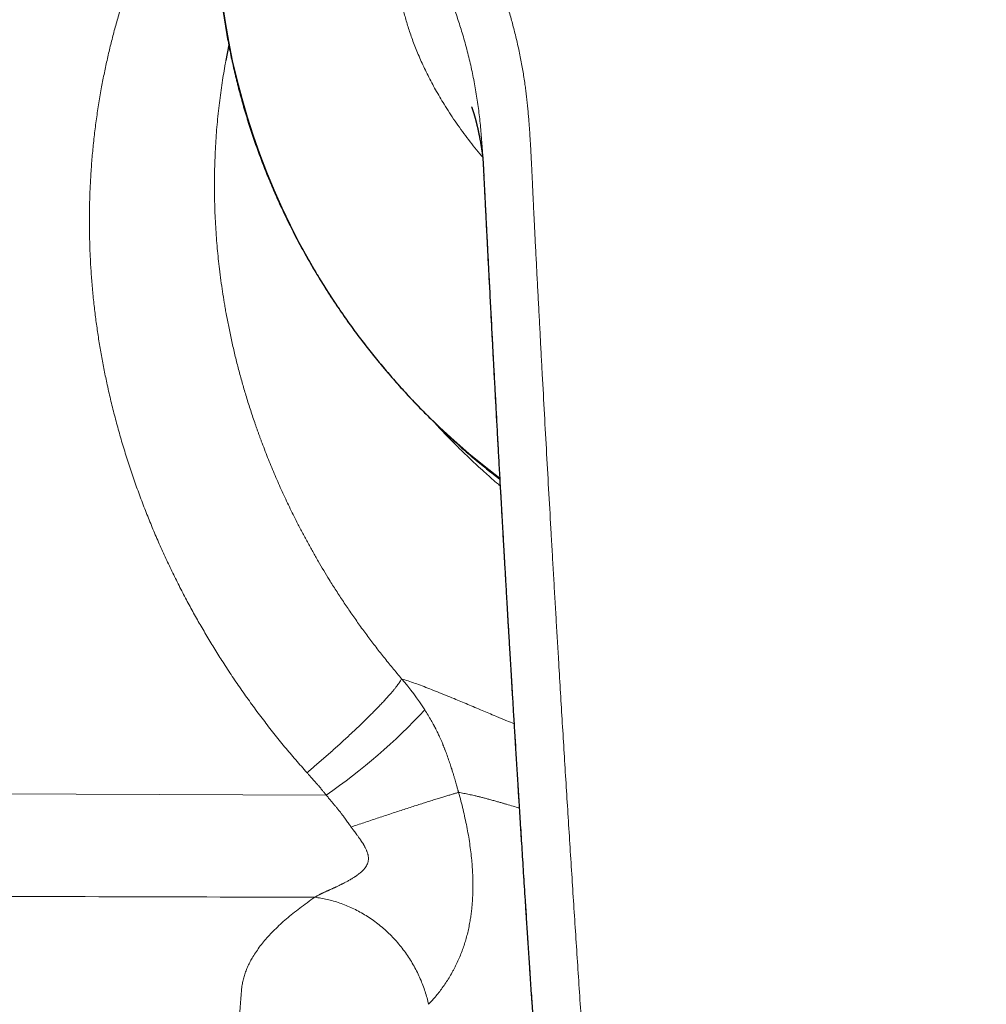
# Model space of a CAD drawing. Header units: millimetres. Extents: x 8 to 965, y 12 to 534.
# Tile 27 of 56: x 465 to 496, y 468 to 499. Entities that reach past the tile are written whole.
import ezdxf

# ---------------------------------------------------------------- set-up
doc = ezdxf.new("R2010")
doc.units = ezdxf.units.MM

msp = doc.modelspace()

# ---------------------------------------------------------------- linework, layer by layer
at = {"color": 7, "linetype": 'Continuous', "lineweight": 30}
msp.add_line((472.023, 498.446), (471.931, 497.951), dxfattribs=at)
at = {"color": 252, "linetype": 'Continuous', "lineweight": 0, "flags": 128}
msp.add_lwpolyline([(459.306, 474.805), (467.202, 474.778), (475.099, 474.752), (475.099, 474.752)], dxfattribs=at)
at = {"color": 252, "linetype": 'Continuous', "lineweight": 0}
for centre, radius, start, end in [((494.223, 502.783), 22.602, 182.9172, 232.8603), ((471.008, 472.827), 8.557, 32.658, 40.8505), ((464.202, 490.501), 19.151, 304.6814, 317.0193)]:
    msp.add_arc(centre, radius, start, end, dxfattribs=at)
for points, knots in [([(495.943, 532.507), (495.769, 532.505), (495.422, 532.502), (494.904, 532.483), (494.389, 532.453), (493.877, 532.411), (493.369, 532.357), (492.874, 532.293), (492.392, 532.22), (491.922, 532.137), (491.455, 532.044), (490.992, 531.941), (490.522, 531.825), (490.046, 531.695), (489.565, 531.551), (489.087, 531.396), (488.612, 531.229), (488.141, 531.05), (487.683, 530.863), (487.24, 530.67), (486.812, 530.472), (486.391, 530.265), (485.976, 530.048), (485.559, 529.818), (485.141, 529.574), (484.722, 529.314), (484.308, 529.042), (483.9, 528.759), (483.499, 528.465), (483.114, 528.168), (482.745, 527.869), (482.39, 527.567), (482.043, 527.258), (481.704, 526.94), (481.366, 526.609), (481.031, 526.264), (480.7, 525.906), (480.379, 525.542), (480.068, 525.171), (479.767, 524.793), (479.482, 524.417), (479.212, 524.041), (478.957, 523.667), (478.71, 523.288), (478.472, 522.902), (478.239, 522.503), (478.01, 522.088), (477.786, 521.659), (477.573, 521.223), (477.371, 520.781), (477.178, 520.333), (477, 519.888), (476.836, 519.448), (476.687, 519.016), (476.549, 518.584), (476.423, 518.153), (476.306, 517.712), (476.199, 517.261), (476.103, 516.799), (476.019, 516.336), (475.948, 515.872), (475.89, 515.407), (475.846, 514.951), (475.815, 514.504), (475.795, 514.067), (475.787, 513.629), (475.791, 513.192), (475.805, 512.748), (475.832, 512.297), (475.872, 511.84), (475.924, 511.387), (475.989, 510.937), (476.066, 510.491), (476.154, 510.056), (476.251, 509.633), (476.358, 509.222), (476.476, 508.813), (476.604, 508.408), (476.734, 508.033), (476.864, 507.688), (476.99, 507.372), (477.123, 507.058), (477.263, 506.746), (477.409, 506.436), (477.563, 506.127), (477.719, 505.83), (477.849, 505.595), (477.951, 505.417), (478.029, 505.286), (478.11, 505.149), (478.196, 505.007), (478.287, 504.86), (478.373, 504.722), (478.454, 504.595), (478.528, 504.479), (478.604, 504.36), (478.664, 504.267), (478.706, 504.203), (478.726, 504.171), (478.745, 504.143), (478.763, 504.115), (478.782, 504.085), (478.802, 504.055), (478.822, 504.023), (478.843, 503.992), (478.863, 503.96), (478.884, 503.928), (478.905, 503.897), (478.925, 503.865), (478.96, 503.812), (479.006, 503.74), (479.063, 503.652), (479.115, 503.571), (479.153, 503.509), (479.18, 503.465), (479.201, 503.431), (479.226, 503.389), (479.257, 503.338), (479.289, 503.283), (479.321, 503.228), (479.368, 503.146), (479.431, 503.035), (479.507, 502.897), (479.579, 502.761), (479.65, 502.627), (479.746, 502.436), (479.869, 502.182), (480.016, 501.863), (480.156, 501.537), (480.3, 501.186), (480.443, 500.81), (480.588, 500.405), (480.724, 499.995), (480.851, 499.583), (480.967, 499.173), (481.058, 498.822), (481.127, 498.531), (481.179, 498.302), (481.226, 498.077), (481.269, 497.856), (481.308, 497.638), (481.343, 497.42), (481.373, 497.213), (481.4, 497.016), (481.422, 496.832), (481.443, 496.644), (481.463, 496.452), (481.481, 496.258), (481.497, 496.067), (481.511, 495.881), (481.524, 495.695), (481.536, 495.5), (481.549, 495.293), (481.561, 495.082), (481.572, 494.868), (481.581, 494.712), (481.586, 494.607), (481.588, 494.557), (481.591, 494.506), (481.593, 494.455), (481.596, 494.408), (481.597, 494.372), (481.599, 494.335), (481.601, 494.289), (481.604, 494.222), (481.608, 494.14), (481.613, 494.043), (481.618, 493.931), (481.624, 493.803), (481.63, 493.665), (481.636, 493.532), (481.642, 493.411), (481.647, 493.304), (481.651, 493.202), (481.656, 493.105), (481.668, 492.848), (481.69, 492.415), (481.722, 491.804), (481.755, 491.178), (481.787, 490.551), (481.821, 489.925), (481.854, 489.298), (481.887, 488.671), (481.955, 487.415), (482.059, 485.529), (482.166, 483.631), (482.239, 482.35), (482.278, 481.69), (482.316, 481.029), (482.355, 480.367), (482.394, 479.706), (482.458, 478.633), (482.547, 477.146), (482.664, 475.243), (482.784, 473.333), (482.907, 471.414), (483.032, 469.488), (483.16, 467.555), (483.291, 465.616), (483.419, 463.744), (483.545, 461.942), (483.667, 460.214), (483.79, 458.492), (483.915, 456.777), (484.041, 455.068), (484.168, 453.365), (484.302, 451.601), (484.442, 449.774), (484.589, 447.884), (484.738, 445.997), (484.883, 444.188), (485.023, 442.458), (485.136, 441.083), (485.205, 440.237), (485.232, 439.913), (485.239, 439.828), (485.247, 439.737), (485.255, 439.646), (485.263, 439.553), (485.271, 439.458), (485.28, 439.363), (485.286, 439.288), (485.292, 439.231), (485.296, 439.191), (485.299, 439.153), (485.303, 439.118), (485.306, 439.085), (485.31, 439.046), (485.319, 438.969), (485.332, 438.858), (485.349, 438.735), (485.364, 438.63), (485.378, 438.543), (485.393, 438.461), (485.408, 438.382), (485.432, 438.267), (485.468, 438.118), (485.519, 437.936), (485.576, 437.762), (485.641, 437.593), (485.715, 437.426), (485.798, 437.258), (485.897, 437.077), (486.012, 436.886), (486.144, 436.687), (486.288, 436.491), (486.442, 436.298), (486.608, 436.108), (486.774, 435.931), (486.937, 435.77), (487.092, 435.627), (487.246, 435.495), (487.402, 435.372), (487.562, 435.257), (487.725, 435.151), (487.892, 435.055), (488.062, 434.967), (488.238, 434.888), (488.42, 434.817), (488.572, 434.765), (488.694, 434.728), (488.783, 434.704), (488.874, 434.68), (488.967, 434.658), (489.061, 434.638), (489.157, 434.619), (489.268, 434.599), (489.398, 434.578), (489.548, 434.557), (489.711, 434.537), (489.871, 434.518), (490.019, 434.503), (490.151, 434.491), (490.282, 434.479), (490.419, 434.467), (490.56, 434.456), (490.699, 434.444), (490.834, 434.433), (490.973, 434.422), (491.114, 434.41), (491.256, 434.399), (491.463, 434.383), (491.733, 434.363), (492.062, 434.34), (492.381, 434.319), (492.7, 434.301), (493.159, 434.276), (493.757, 434.25), (494.488, 434.227), (495.217, 434.213), (495.701, 434.211), (495.943, 434.21)], [0, 0, 0, 0, 0.004066, 0.008108, 0.012128, 0.016128, 0.020112, 0.024083, 0.027815, 0.03154, 0.03526, 0.038976, 0.042691, 0.046634, 0.050582, 0.054536, 0.058499, 0.062473, 0.066459, 0.070207, 0.073945, 0.077675, 0.081398, 0.085117, 0.089048, 0.092996, 0.096962, 0.100949, 0.104961, 0.108966, 0.112729, 0.116497, 0.12027, 0.12405, 0.127841, 0.131839, 0.135826, 0.139806, 0.143781, 0.147752, 0.151723, 0.155469, 0.159217, 0.162971, 0.166733, 0.170503, 0.174534, 0.178577, 0.182635, 0.186708, 0.1908, 0.194928, 0.19881, 0.202665, 0.206495, 0.210304, 0.214092, 0.218104, 0.222112, 0.22612, 0.23013, 0.234145, 0.238145, 0.241904, 0.245662, 0.24942, 0.25318, 0.256944, 0.260916, 0.26487, 0.268809, 0.272735, 0.27665, 0.280558, 0.284237, 0.287914, 0.291591, 0.29527, 0.298953, 0.301886, 0.304825, 0.30777, 0.310722, 0.313682, 0.316651, 0.319631, 0.322338, 0.323592, 0.324903, 0.32627, 0.327694, 0.329174, 0.330711, 0.331882, 0.333035, 0.334238, 0.335508, 0.335898, 0.336187, 0.336476, 0.336765, 0.337054, 0.337377, 0.337699, 0.338021, 0.338343, 0.338666, 0.338988, 0.33931, 0.339632, 0.340613, 0.341513, 0.342333, 0.343072, 0.343378, 0.343667, 0.344101, 0.344646, 0.34519, 0.345734, 0.346278, 0.347639, 0.348999, 0.350333, 0.351615, 0.352912, 0.355862, 0.358888, 0.361993, 0.36503, 0.368692, 0.372411, 0.376172, 0.379896, 0.383576, 0.387213, 0.389288, 0.391319, 0.393307, 0.395252, 0.397156, 0.399024, 0.40099, 0.402565, 0.404167, 0.405797, 0.407455, 0.40914, 0.410853, 0.412399, 0.413972, 0.415654, 0.417446, 0.419348, 0.421113, 0.422962, 0.423389, 0.42382, 0.424255, 0.424695, 0.425139, 0.425478, 0.425634, 0.426082, 0.42666, 0.427367, 0.428204, 0.429171, 0.430267, 0.431494, 0.432732, 0.433709, 0.434624, 0.435499, 0.436336, 0.437133, 0.442132, 0.447513, 0.452896, 0.45828, 0.463665, 0.469051, 0.474439, 0.479827, 0.50139, 0.52297, 0.528625, 0.534281, 0.539938, 0.545597, 0.551256, 0.556917, 0.573118, 0.589372, 0.60568, 0.622042, 0.638459, 0.654929, 0.671452, 0.687952, 0.702695, 0.717368, 0.731973, 0.74651, 0.760979, 0.77538, 0.789715, 0.805703, 0.82164, 0.837527, 0.853365, 0.867262, 0.881123, 0.88794, 0.888539, 0.889263, 0.890067, 0.890827, 0.891544, 0.892415, 0.893212, 0.893933, 0.894295, 0.894635, 0.894952, 0.895247, 0.895519, 0.895781, 0.896237, 0.897441, 0.898578, 0.899348, 0.900083, 0.900784, 0.90145, 0.902082, 0.903714, 0.905286, 0.906802, 0.908275, 0.909783, 0.911338, 0.912944, 0.914884, 0.916847, 0.918836, 0.920855, 0.922907, 0.924996, 0.926775, 0.928475, 0.930099, 0.931691, 0.933279, 0.934833, 0.936355, 0.937874, 0.9394, 0.940935, 0.942494, 0.94321, 0.943936, 0.944672, 0.945418, 0.946174, 0.946941, 0.947719, 0.948823, 0.950014, 0.951292, 0.952656, 0.95379, 0.954782, 0.955761, 0.956859, 0.958013, 0.959067, 0.960121, 0.961194, 0.962319, 0.963429, 0.964523, 0.967191, 0.969763, 0.972237, 0.974667, 0.977243, 0.982973, 0.988675, 0.99435, 1, 1, 1, 1]), ([(471.991, 506.449), (471.905, 506.328), (471.709, 506.054), (471.414, 505.614), (471.106, 505.131), (470.809, 504.638), (470.523, 504.137), (470.25, 503.629), (469.99, 503.115), (469.741, 502.592), (469.518, 502.092), (469.319, 501.616), (469.141, 501.165), (468.973, 500.712), (468.815, 500.256), (468.666, 499.797), (468.53, 499.344), (468.406, 498.898), (468.293, 498.458), (468.188, 498.015), (468.092, 497.569), (468.001, 497.103), (467.917, 496.616), (467.841, 496.111), (467.776, 495.603), (467.722, 495.094), (467.68, 494.582), (467.648, 494.069), (467.628, 493.554), (467.619, 493.047), (467.621, 492.547), (467.633, 492.056), (467.655, 491.564), (467.687, 491.072), (467.73, 490.58), (467.782, 490.096), (467.843, 489.622), (467.911, 489.157), (467.989, 488.693), (468.075, 488.23), (468.173, 487.752), (468.285, 487.259), (468.411, 486.75), (468.547, 486.243), (468.694, 485.737), (468.852, 485.234), (469.021, 484.732), (469.2, 484.232), (469.386, 483.744), (469.578, 483.266), (469.776, 482.8), (469.983, 482.338), (470.198, 481.88), (470.422, 481.425), (470.65, 480.983), (470.883, 480.553), (471.118, 480.134), (471.361, 479.719), (471.612, 479.306), (471.881, 478.881), (472.168, 478.445), (472.474, 477.999), (472.789, 477.559), (473.113, 477.126), (473.444, 476.699), (473.785, 476.278), (474.133, 475.863), (474.373, 475.592), (474.492, 475.457)], [0, 0, 0, 0, 0.013615, 0.030955, 0.048632, 0.066298, 0.083961, 0.101631, 0.119316, 0.137026, 0.154768, 0.169629, 0.184446, 0.199223, 0.213966, 0.22868, 0.243371, 0.257206, 0.27103, 0.284848, 0.298685, 0.312586, 0.328075, 0.343544, 0.359, 0.37445, 0.389899, 0.405355, 0.420823, 0.436311, 0.451007, 0.465694, 0.480378, 0.495066, 0.509763, 0.524474, 0.538364, 0.552277, 0.566218, 0.580156, 0.593976, 0.609392, 0.624805, 0.640222, 0.655649, 0.671092, 0.686558, 0.702053, 0.717582, 0.732318, 0.747036, 0.761743, 0.776443, 0.791142, 0.805844, 0.819714, 0.833597, 0.847496, 0.861437, 0.875445, 0.891052, 0.906636, 0.922203, 0.937759, 0.953311, 0.968864, 0.984425, 1, 1, 1, 1]), ([(480.059, 494.656), (480.049, 494.832), (480.028, 495.185), (479.987, 495.713), (479.933, 496.24), (479.861, 496.765), (479.772, 497.286), (479.664, 497.804), (479.539, 498.318), (479.401, 498.81), (479.251, 499.28), (479.09, 499.728), (478.911, 500.169), (478.714, 500.604), (478.499, 501.028), (478.267, 501.441), (478.019, 501.843), (477.752, 502.234), (477.57, 502.493), (477.479, 502.622)], [0, 0, 0, 0, 0.062291, 0.124593, 0.186904, 0.249243, 0.311614, 0.374024, 0.436481, 0.498974, 0.554987, 0.611016, 0.66707, 0.723152, 0.77926, 0.834395, 0.889562, 0.944758, 1, 1, 1, 1]), ([(480.041, 494.901), (480.009, 494.938), (479.908, 495.057), (479.742, 495.262), (479.543, 495.518), (479.351, 495.778), (479.167, 496.04), (478.99, 496.305), (478.829, 496.558), (478.684, 496.799), (478.553, 497.027), (478.429, 497.254), (478.312, 497.48), (478.202, 497.704), (478.1, 497.924), (478.005, 498.142), (477.918, 498.355), (477.838, 498.563), (477.765, 498.767), (477.699, 498.965), (477.64, 499.157), (477.587, 499.344), (477.538, 499.531), (477.495, 499.718), (477.456, 499.904), (477.425, 500.082), (477.399, 500.251), (477.379, 500.414), (477.364, 500.568), (477.354, 500.72), (477.347, 500.868), (477.346, 501.013), (477.348, 501.15), (477.354, 501.279), (477.36, 501.36), (477.363, 501.401)], [0, 0, 0, 0, 0.015417, 0.05029, 0.085254, 0.12029, 0.15538, 0.190489, 0.225588, 0.255647, 0.28567, 0.315644, 0.345549, 0.375366, 0.405076, 0.434664, 0.464116, 0.493423, 0.522567, 0.551531, 0.58029, 0.608825, 0.637127, 0.668535, 0.699613, 0.730331, 0.760663, 0.790595, 0.820107, 0.849175, 0.880599, 0.911421, 0.941615, 0.971153, 1, 1, 1, 1]), ([(474.74, 471.523), (470.19, 471.536), (461.089, 471.562), (447.437, 471.603), (436.904, 471.642), (429.49, 471.66), (426.173, 471.684), (423.786, 471.674), (422.305, 471.709), (420.763, 471.86), (419.222, 472.137), (417.733, 472.519), (416.301, 473.006), (414.933, 473.584), (413.615, 474.257), (412.352, 475.022), (411.148, 475.88), (410.011, 476.823), (408.949, 477.841), (407.967, 478.929), (407.069, 480.085), (406.261, 481.307), (405.548, 482.579), (404.934, 483.893), (404.421, 485.241), (404.012, 486.623), (403.71, 488.031), (403.516, 489.452), (403.431, 490.874), (403.456, 492.292), (403.587, 493.705), (403.829, 495.106), (404.177, 496.486), (404.642, 497.829), (405.008, 498.745), (405.244, 499.198), (405.262, 499.231)], [0, 0, 0, 0, 0.149142, 0.298312, 0.447503, 0.494501, 0.541458, 0.556291, 0.572807, 0.590014, 0.607056, 0.624146, 0.640441, 0.65675, 0.672961, 0.689166, 0.705442, 0.72178, 0.738037, 0.754239, 0.77049, 0.786842, 0.80319, 0.819424, 0.835636, 0.851912, 0.868272, 0.884616, 0.90084, 0.917028, 0.933318, 0.949658, 0.966022, 0.982396, 0.998724, 1, 1, 1, 1]), ([(471.931, 497.951), (471.924, 497.917), (471.9, 497.785), (471.86, 497.552), (471.811, 497.249), (471.766, 496.934), (471.724, 496.609), (471.686, 496.273), (471.653, 495.933), (471.625, 495.589), (471.603, 495.243), (471.586, 494.888), (471.574, 494.523), (471.569, 494.153), (471.57, 493.781), (471.577, 493.414), (471.589, 493.055), (471.607, 492.703), (471.631, 492.359), (471.658, 492.023), (471.69, 491.694), (471.728, 491.357), (471.772, 491.011), (471.823, 490.658), (471.864, 490.397), (471.893, 490.225), (471.908, 490.138), (471.923, 490.051), (471.94, 489.959), (471.977, 489.756), (472.039, 489.442), (472.129, 489.023), (472.227, 488.605), (472.332, 488.193), (472.443, 487.786), (472.564, 487.371), (472.696, 486.95), (472.802, 486.632), (472.873, 486.427), (472.906, 486.333), (472.939, 486.238), (472.973, 486.145), (473.007, 486.051), (473.041, 485.958), (473.128, 485.725), (473.273, 485.353), (473.483, 484.846), (473.703, 484.346), (473.934, 483.854), (474.146, 483.425), (474.337, 483.056), (474.502, 482.747), (474.672, 482.441), (474.844, 482.14), (475.018, 481.846), (475.206, 481.536), (475.412, 481.208), (475.64, 480.86), (475.877, 480.51), (476.123, 480.159), (476.377, 479.809), (476.64, 479.461), (476.911, 479.114), (477.191, 478.768), (477.384, 478.539), (477.481, 478.424)], [0, 0, 0, 0, 0.005208, 0.019857, 0.035009, 0.05066, 0.066803, 0.083432, 0.100542, 0.117108, 0.134089, 0.151478, 0.169269, 0.187456, 0.205658, 0.223462, 0.240894, 0.257951, 0.274626, 0.290916, 0.306815, 0.322319, 0.339999, 0.357123, 0.373683, 0.377961, 0.382198, 0.386395, 0.390566, 0.395729, 0.415904, 0.436556, 0.457013, 0.477269, 0.49732, 0.517161, 0.53874, 0.560056, 0.564805, 0.56954, 0.574261, 0.578968, 0.583662, 0.588342, 0.593008, 0.619009, 0.644867, 0.670575, 0.696128, 0.721517, 0.738048, 0.754506, 0.770886, 0.787191, 0.803151, 0.818897, 0.838054, 0.857498, 0.877227, 0.897241, 0.917538, 0.937749, 0.95823, 0.978981, 1, 1, 1, 1]), ([(480.07, 494.402), (480.068, 494.444), (480.064, 494.529), (480.06, 494.613), (480.058, 494.656)], [0, 0, 0, 0, 0.499913, 1, 1, 1, 1]), ([(480.074, 494.319), (480.074, 494.329), (480.073, 494.348), (480.072, 494.37), (480.071, 494.384), (480.071, 494.391), (480.07, 494.397), (480.07, 494.401), (480.07, 494.402)], [0, 0, 0, 0, 0.374378, 0.667545, 0.782475, 0.876223, 0.948743, 1, 1, 1, 1]), ([(483.135, 447.092), (483.092, 447.639), (482.995, 448.852), (482.849, 450.724), (482.697, 452.706), (482.535, 454.85), (482.364, 457.154), (482.185, 459.617), (482.01, 462.07), (481.84, 464.516), (481.66, 467.175), (481.469, 470.048), (481.271, 473.135), (481.079, 476.215), (480.894, 479.289), (480.727, 482.14), (480.578, 484.769), (480.445, 487.178), (480.316, 489.587), (480.19, 491.995), (480.112, 493.599), (480.072, 494.402)], [0, 0, 0, 0, 0.034335, 0.076004, 0.117554, 0.158993, 0.210942, 0.262743, 0.314411, 0.365963, 0.417415, 0.482781, 0.548042, 0.613232, 0.678383, 0.743527, 0.794728, 0.84596, 0.897239, 0.948581, 1, 1, 1, 1]), ([(471.695, 457.432), (463.218, 457.494), (451.011, 457.582), (437.164, 457.764), (431.071, 457.854), (428.614, 457.892), (427.703, 457.907), (427.419, 457.911), (427.135, 457.916), (426.852, 457.92), (426.568, 457.925), (426.246, 457.93), (425.839, 457.937), (425.303, 457.945), (424.636, 457.956), (423.919, 457.967), (423.222, 457.978), (422.581, 457.989), (422, 457.999), (421.441, 458.01), (420.885, 458.019), (420.265, 458.041), (419.568, 458.081), (418.798, 458.149), (417.977, 458.258), (417.183, 458.395), (416.44, 458.55), (415.754, 458.715), (414.696, 459.006), (413.285, 459.487), (411.563, 460.243), (409.912, 461.139), (408.344, 462.177), (406.869, 463.344), (405.499, 464.63), (404.244, 466.027), (403.11, 467.526), (402.109, 469.121), (401.246, 470.793), (400.53, 472.529), (399.995, 474.226), (399.617, 475.864), (399.441, 476.992), (399.367, 477.642), (399.347, 477.83), (399.329, 478.014), (399.308, 478.257), (399.285, 478.558), (399.263, 478.918), (399.236, 479.566), (399.23, 480.5), (399.286, 481.65), (399.397, 482.751), (399.549, 483.775), (399.74, 484.754), (399.971, 485.684), (400.147, 486.339), (400.267, 486.676), (400.285, 486.724)], [0, 0, 0, 0, 0.276991, 0.398867, 0.452494, 0.47609, 0.47918, 0.48227, 0.48536, 0.48845, 0.491539, 0.494627, 0.49898, 0.504827, 0.512169, 0.520756, 0.528268, 0.534935, 0.541706, 0.547274, 0.55319, 0.559894, 0.567543, 0.575979, 0.585156, 0.59461, 0.602278, 0.609958, 0.617659, 0.638135, 0.658619, 0.679011, 0.699458, 0.719968, 0.740408, 0.760797, 0.781228, 0.801768, 0.82225, 0.842628, 0.863056, 0.880309, 0.897518, 0.900314, 0.90169, 0.903704, 0.906357, 0.909647, 0.913572, 0.918132, 0.930852, 0.944059, 0.95573, 0.967009, 0.977872, 0.988303, 0.998333, 1, 1, 1, 1]), ([(480.591, 484.521), (480.553, 484.554), (480.449, 484.642), (480.282, 484.787), (480.072, 484.973), (479.896, 485.135), (479.778, 485.244), (479.735, 485.284), (479.722, 485.297), (479.709, 485.309), (479.696, 485.321), (479.683, 485.334), (479.553, 485.456), (479.311, 485.691), (478.963, 486.043), (478.7, 486.318), (478.555, 486.478), (478.52, 486.517)], [0, 0, 0, 0, 0.0518062, 0.1421178, 0.2301648, 0.3429078, 0.3912581, 0.3975327, 0.4037941, 0.4100423, 0.4162773, 0.4224992, 0.4287078, 0.6020011, 0.7741787, 0.9452006, 1, 1, 1, 1]), ([(474.492, 475.457), (474.54, 475.497), (474.636, 475.579), (474.78, 475.703), (474.926, 475.83), (475.073, 475.958), (475.221, 476.089), (475.368, 476.221), (475.515, 476.353), (475.66, 476.486), (475.803, 476.618), (475.944, 476.749), (476.081, 476.879), (476.215, 477.007), (476.344, 477.133), (476.468, 477.255), (476.587, 477.373), (476.699, 477.488), (476.805, 477.598), (476.904, 477.703), (476.996, 477.802), (477.08, 477.896), (477.157, 477.984), (477.227, 478.066), (477.288, 478.142), (477.342, 478.211), (477.388, 478.274), (477.426, 478.33), (477.458, 478.381), (477.473, 478.41), (477.481, 478.424)], [0, 0, 0, 0, 0.0330785, 0.0666983, 0.1008336, 0.1354555, 0.170532, 0.2060281, 0.2419054, 0.2781233, 0.3146382, 0.3514043, 0.3883739, 0.4254976, 0.4627247, 0.5000038, 0.5372828, 0.5745098, 0.6116333, 0.6486026, 0.6853683, 0.7218827, 0.7581001, 0.7939768, 0.8294722, 0.864548, 0.8991691, 0.9333036, 0.9669224, 1, 1, 1, 1]), ([(477.481, 478.424), (477.549, 478.402), (477.686, 478.358), (477.904, 478.282), (478.13, 478.2), (478.366, 478.109), (478.613, 478.012), (478.869, 477.908), (479.115, 477.807), (479.349, 477.709), (479.568, 477.617), (479.794, 477.522), (480.017, 477.428), (480.236, 477.336), (480.396, 477.269), (480.501, 477.225), (480.55, 477.205), (480.6, 477.184), (480.65, 477.163), (480.7, 477.142), (480.75, 477.121), (480.859, 477.076), (480.953, 477.038), (481.03, 477.006)], [0, 0, 0, 0, 0.07605, 0.151898, 0.227595, 0.30319, 0.378732, 0.454271, 0.529851, 0.588106, 0.646433, 0.704851, 0.763377, 0.814986, 0.866705, 0.878332, 0.889965, 0.901604, 0.91325, 0.924903, 0.936562, 0.948228, 1, 1, 1, 1]), ([(478.212, 477.445), (478.247, 477.39), (478.316, 477.28), (478.411, 477.117), (478.474, 477.002), (478.508, 476.939), (478.517, 476.921), (478.526, 476.904), (478.536, 476.886), (478.545, 476.868), (478.554, 476.851), (478.566, 476.826), (478.584, 476.791), (478.607, 476.743), (478.634, 476.688), (478.664, 476.624), (478.698, 476.548), (478.736, 476.461), (478.766, 476.39), (478.786, 476.341), (478.796, 476.317), (478.806, 476.292), (478.817, 476.267), (478.827, 476.241), (478.837, 476.215), (478.867, 476.138), (478.916, 476.007), (478.978, 475.829), (479.026, 475.685), (479.053, 475.601), (479.063, 475.57), (479.066, 475.562), (479.068, 475.553), (479.071, 475.545), (479.074, 475.536), (479.076, 475.527), (479.09, 475.485), (479.112, 475.413), (479.142, 475.313), (479.168, 475.223), (479.191, 475.142), (479.212, 475.071), (479.229, 475.009), (479.244, 474.957), (479.256, 474.914), (479.264, 474.883), (479.271, 474.861), (479.275, 474.847), (479.277, 474.84), (479.278, 474.836), (479.278, 474.835), (479.278, 474.835), (479.278, 474.835), (479.278, 474.835), (479.278, 474.835), (479.278, 474.835)], [0, 0, 0, 0, 0.068075, 0.13783, 0.200163, 0.2072, 0.214242, 0.221291, 0.228346, 0.235406, 0.242471, 0.249541, 0.265076, 0.283853, 0.305835, 0.330983, 0.359252, 0.393895, 0.432183, 0.441272, 0.450539, 0.459983, 0.469605, 0.479402, 0.489374, 0.499519, 0.567482, 0.637043, 0.699544, 0.727425, 0.73057, 0.733717, 0.736867, 0.740021, 0.743177, 0.746336, 0.749499, 0.789815, 0.826444, 0.859468, 0.888948, 0.914929, 0.93744, 0.956498, 0.972106, 0.984263, 0.991114, 0.996018, 0.998975, 0.999724, 0.999918, 0.999971, 0.999988, 0.999994, 1, 1, 1, 1]), ([(474.492, 475.457), (474.514, 475.432), (474.556, 475.385), (474.615, 475.319), (474.665, 475.263), (474.708, 475.215), (474.742, 475.176), (474.769, 475.146), (474.788, 475.125), (474.801, 475.11), (474.81, 475.099), (474.819, 475.089), (474.827, 475.08), (474.836, 475.07), (474.844, 475.06), (474.853, 475.05), (474.873, 475.027), (474.916, 474.976), (474.977, 474.904), (475.041, 474.826), (475.08, 474.776), (475.099, 474.752)], [0, 0, 0, 0, 0.107429, 0.202023, 0.283784, 0.352711, 0.408805, 0.452067, 0.482496, 0.500093, 0.514338, 0.528494, 0.542563, 0.556544, 0.570437, 0.584242, 0.597959, 0.671836, 0.797165, 0.901936, 1, 1, 1, 1]), ([(475.099, 474.752), (475.112, 474.736), (475.137, 474.705), (475.174, 474.658), (475.211, 474.613), (475.247, 474.569), (475.283, 474.527), (475.315, 474.49), (475.34, 474.46), (475.362, 474.435), (475.384, 474.408), (475.412, 474.375), (475.442, 474.338), (475.474, 474.299), (475.505, 474.261), (475.533, 474.226), (475.554, 474.198), (475.574, 474.173), (475.593, 474.147), (475.614, 474.12), (475.633, 474.094), (475.652, 474.068), (475.67, 474.043), (475.697, 474.006), (475.731, 473.959), (475.773, 473.9), (475.813, 473.844), (475.851, 473.791), (475.874, 473.758), (475.885, 473.742)], [0, 0, 0, 0, 0.048046, 0.094802, 0.140327, 0.184677, 0.227909, 0.270076, 0.299711, 0.320494, 0.347933, 0.381708, 0.421444, 0.458871, 0.500495, 0.535313, 0.563713, 0.583353, 0.611046, 0.637733, 0.663457, 0.688255, 0.712165, 0.735221, 0.794471, 0.848079, 0.905207, 0.955678, 1, 1, 1, 1]), ([(479.279, 474.835), (479.249, 474.827), (479.188, 474.809), (479.084, 474.779), (478.97, 474.745), (478.845, 474.708), (478.709, 474.666), (478.564, 474.621), (478.408, 474.572), (478.244, 474.521), (478.071, 474.466), (477.891, 474.408), (477.704, 474.347), (477.512, 474.285), (477.314, 474.22), (477.113, 474.154), (476.91, 474.087), (476.704, 474.018), (476.498, 473.949), (476.293, 473.88), (476.088, 473.811), (475.953, 473.765), (475.885, 473.742)], [0, 0, 0, 0, 0.047793, 0.096253, 0.145323, 0.194939, 0.245033, 0.295531, 0.346359, 0.397436, 0.44868, 0.500008, 0.551337, 0.60258, 0.653656, 0.704482, 0.754979, 0.805071, 0.854685, 0.903752, 0.95221, 1, 1, 1, 1]), ([(479.279, 474.835), (479.304, 474.745), (479.353, 474.564), (479.421, 474.294), (479.482, 474.025), (479.538, 473.756), (479.588, 473.488), (479.63, 473.222), (479.666, 472.959), (479.693, 472.707), (479.713, 472.465), (479.726, 472.235), (479.732, 472.009), (479.732, 471.786), (479.726, 471.581), (479.715, 471.394), (479.701, 471.226), (479.684, 471.061), (479.662, 470.899), (479.634, 470.728), (479.599, 470.548), (479.556, 470.361), (479.507, 470.18), (479.452, 470.003), (479.389, 469.824), (479.318, 469.645), (479.258, 469.511), (479.216, 469.422), (479.194, 469.377), (479.171, 469.331), (479.149, 469.286), (479.125, 469.242), (479.077, 469.153), (479.003, 469.023), (478.9, 468.857), (478.793, 468.699), (478.681, 468.548), (478.567, 468.405), (478.449, 468.269), (478.37, 468.185), (478.33, 468.143)], [0, 0, 0, 0, 0.031507, 0.062899, 0.094248, 0.125632, 0.157112, 0.188422, 0.219651, 0.250888, 0.27907, 0.30706, 0.334928, 0.362747, 0.390787, 0.412844, 0.434793, 0.456669, 0.478511, 0.500354, 0.527293, 0.554318, 0.581497, 0.608893, 0.636568, 0.667406, 0.698731, 0.707024, 0.715358, 0.723732, 0.732148, 0.740607, 0.749111, 0.78339, 0.818098, 0.853292, 0.889031, 0.925364, 0.96234, 1, 1, 1, 1]), ([(481.194, 474.343), (481.129, 474.363), (480.994, 474.403), (480.848, 474.446), (480.752, 474.474), (480.708, 474.486), (480.662, 474.5), (480.613, 474.514), (480.56, 474.529), (480.509, 474.543), (480.431, 474.565), (480.33, 474.593), (480.209, 474.626), (480.094, 474.657), (479.985, 474.685), (479.878, 474.711), (479.752, 474.741), (479.606, 474.773), (479.441, 474.807), (479.333, 474.826), (479.279, 474.835)], [0, 0, 0, 0, 0.0906239, 0.1872448, 0.2085271, 0.2296595, 0.250642, 0.2762834, 0.3022675, 0.3278873, 0.3531426, 0.4183413, 0.4809744, 0.5410405, 0.5985392, 0.6547457, 0.712932, 0.8062706, 0.9019528, 1, 1, 1, 1]), ([(475.885, 473.742), (475.894, 473.731), (475.912, 473.704), (475.943, 473.662), (475.98, 473.613), (476.022, 473.557), (476.06, 473.506), (476.093, 473.462), (476.118, 473.428), (476.14, 473.397), (476.161, 473.368), (476.179, 473.343), (476.217, 473.287), (476.25, 473.235), (476.279, 473.187), (476.286, 473.174), (476.293, 473.162), (476.3, 473.15), (476.307, 473.138), (476.313, 473.125), (476.32, 473.113), (476.332, 473.089), (476.349, 473.056), (476.367, 473.014), (476.382, 472.979), (476.394, 472.946), (476.404, 472.916), (476.411, 472.891), (476.417, 472.871), (476.422, 472.849), (476.427, 472.822), (476.43, 472.794), (476.432, 472.769), (476.432, 472.748), (476.431, 472.726), (476.429, 472.702), (476.426, 472.676), (476.417, 472.634), (476.399, 472.58), (476.367, 472.516), (476.331, 472.46), (476.292, 472.411), (476.261, 472.378), (476.24, 472.357), (476.23, 472.347), (476.219, 472.337), (476.209, 472.327), (476.198, 472.317), (476.187, 472.307), (476.173, 472.295), (476.155, 472.28), (476.13, 472.26), (476.107, 472.243), (476.088, 472.229), (476.075, 472.219), (476.061, 472.21), (476.047, 472.2), (476.031, 472.189), (476.015, 472.178), (475.972, 472.15), (475.902, 472.107), (475.806, 472.052), (475.728, 472.009), (475.682, 471.985), (475.665, 471.976), (475.659, 471.973), (475.654, 471.97), (475.648, 471.968), (475.643, 471.965), (475.636, 471.961), (475.626, 471.956), (475.611, 471.949), (475.592, 471.939), (475.568, 471.927), (475.538, 471.913), (475.503, 471.896), (475.463, 471.876), (475.428, 471.86), (475.399, 471.846), (475.379, 471.837), (475.358, 471.827), (475.335, 471.817), (475.312, 471.806), (475.285, 471.794), (475.254, 471.779), (475.221, 471.765), (475.193, 471.752), (475.169, 471.741), (475.149, 471.732), (475.13, 471.723), (475.092, 471.706), (475.058, 471.69), (475.028, 471.676), (475.018, 471.672), (475.009, 471.667), (474.999, 471.663), (474.99, 471.658), (474.978, 471.653), (474.962, 471.645), (474.94, 471.635), (474.922, 471.625), (474.907, 471.618), (474.897, 471.613), (474.886, 471.607), (474.874, 471.601), (474.862, 471.595), (474.843, 471.584), (474.819, 471.571), (474.792, 471.555), (474.772, 471.543), (474.759, 471.534), (474.75, 471.529), (474.744, 471.525), (474.742, 471.523), (474.741, 471.523), (474.74, 471.523)], [0, 0, 0, 0, 0.010398, 0.023074, 0.037901, 0.054722, 0.073022, 0.084172, 0.094367, 0.103646, 0.112047, 0.119606, 0.126353, 0.160969, 0.164414, 0.167862, 0.171314, 0.174768, 0.178223, 0.181679, 0.185134, 0.188588, 0.201557, 0.212791, 0.22244, 0.230632, 0.239469, 0.246101, 0.25066, 0.256047, 0.263341, 0.272466, 0.277698, 0.283372, 0.289492, 0.296066, 0.303112, 0.310655, 0.331429, 0.351659, 0.371505, 0.38843, 0.406213, 0.410323, 0.414476, 0.418672, 0.422911, 0.427193, 0.431519, 0.435888, 0.443121, 0.452413, 0.463881, 0.468257, 0.472901, 0.477819, 0.483018, 0.488504, 0.494284, 0.500366, 0.533356, 0.568052, 0.599944, 0.614368, 0.616275, 0.618185, 0.6201, 0.622018, 0.62394, 0.625867, 0.629565, 0.634425, 0.641102, 0.649637, 0.660083, 0.672445, 0.68684, 0.703359, 0.710452, 0.717896, 0.725699, 0.733868, 0.742412, 0.75134, 0.765156, 0.777587, 0.788578, 0.798078, 0.806037, 0.812419, 0.820948, 0.851141, 0.855197, 0.859281, 0.863394, 0.867538, 0.871714, 0.875923, 0.884035, 0.893611, 0.904744, 0.90957, 0.914662, 0.920031, 0.925687, 0.931642, 0.937907, 0.955256, 0.970158, 0.98232, 0.989481, 0.994859, 0.998382, 0.999431, 1, 1, 1, 1]), ([(471.695, 457.432), (471.719, 457.788), (471.768, 458.5), (471.841, 459.584), (471.914, 460.678), (471.987, 461.783), (472.06, 462.901), (472.135, 464.03), (472.205, 465.118), (472.268, 466.163), (472.316, 466.978), (472.355, 467.609), (472.377, 467.964), (472.395, 468.23), (472.408, 468.406), (472.422, 468.581), (472.441, 468.748), (472.472, 468.906), (472.512, 469.054), (472.564, 469.202), (472.627, 469.35), (472.7, 469.496), (472.788, 469.651), (472.892, 469.815), (473.016, 469.986), (473.152, 470.156), (473.303, 470.328), (473.468, 470.499), (473.648, 470.671), (473.84, 470.843), (474.046, 471.014), (474.264, 471.184), (474.495, 471.354), (474.659, 471.466), (474.74, 471.523)], [0, 0, 0, 0, 0.080178, 0.160357, 0.240536, 0.320716, 0.400896, 0.481075, 0.561255, 0.630402, 0.69955, 0.729975, 0.7604, 0.772352, 0.784305, 0.796263, 0.808212, 0.818326, 0.828409, 0.838462, 0.848492, 0.858504, 0.868501, 0.880271, 0.892031, 0.903788, 0.915547, 0.927552, 0.93957, 0.951604, 0.96366, 0.975742, 0.987854, 1, 1, 1, 1]), ([(478.33, 468.143), (478.315, 468.21), (478.283, 468.344), (478.223, 468.545), (478.153, 468.747), (478.072, 468.948), (477.979, 469.148), (477.875, 469.346), (477.76, 469.54), (477.635, 469.73), (477.499, 469.915), (477.353, 470.093), (477.198, 470.263), (477.034, 470.425), (476.863, 470.579), (476.685, 470.722), (476.501, 470.854), (476.311, 470.976), (476.118, 471.086), (475.923, 471.184), (475.725, 471.27), (475.526, 471.344), (475.328, 471.407), (475.13, 471.457), (474.935, 471.497), (474.805, 471.514), (474.74, 471.523)], [0, 0, 0, 0, 0.0389712, 0.0785999, 0.118846, 0.1596643, 0.201005, 0.242814, 0.2850329, 0.3275996, 0.3704486, 0.4135119, 0.4567192, 0.4999988, 0.5432785, 0.5864859, 0.6295492, 0.6723984, 0.7149652, 0.7571843, 0.7989935, 0.8403345, 0.881153, 0.9213994, 0.9610284, 1, 1, 1, 1])]:
    msp.add_open_spline(points, degree=3, knots=knots, dxfattribs=at)
at = {"color": 7, "linetype": 'Continuous', "lineweight": 30}
for points, knots in [([(471.65, 501.621), (471.653, 501.553), (471.66, 501.396), (471.675, 501.151), (471.693, 500.886), (471.716, 500.62), (471.741, 500.355), (471.77, 500.09), (471.802, 499.826), (471.837, 499.562), (471.875, 499.298), (471.917, 499.034), (471.962, 498.771), (472.01, 498.509), (472.061, 498.247), (472.116, 497.985), (472.173, 497.724), (472.234, 497.464), (472.298, 497.204), (472.366, 496.945), (472.436, 496.687), (472.51, 496.429), (472.587, 496.172), (472.667, 495.916), (472.75, 495.661), (472.836, 495.407), (472.925, 495.154), (473.018, 494.901), (473.113, 494.65), (473.212, 494.399), (473.314, 494.15), (473.419, 493.902), (473.527, 493.655), (473.638, 493.409), (473.752, 493.164), (473.869, 492.921), (473.989, 492.678), (474.111, 492.437), (474.237, 492.198), (474.366, 491.959), (474.498, 491.723), (474.633, 491.487), (474.771, 491.253), (474.911, 491.021), (475.055, 490.79), (475.201, 490.56), (475.35, 490.332), (475.502, 490.106), (475.657, 489.881), (475.815, 489.658), (475.975, 489.437), (476.138, 489.218), (476.304, 489), (476.473, 488.784), (476.644, 488.57), (476.818, 488.358), (476.995, 488.147), (477.174, 487.939), (477.356, 487.732), (477.54, 487.528), (477.727, 487.325), (477.916, 487.125), (478.108, 486.926), (478.303, 486.73), (478.5, 486.536), (478.699, 486.344), (478.901, 486.154), (479.105, 485.966), (479.312, 485.78), (479.521, 485.597), (479.732, 485.416), (479.945, 485.238), (480.161, 485.061), (480.372, 484.892), (480.513, 484.784), (480.579, 484.732)], [0, 0, 0, 0, 0.010508, 0.024173, 0.03784, 0.051509, 0.065181, 0.078856, 0.092532, 0.106211, 0.119892, 0.133576, 0.147262, 0.16095, 0.174641, 0.188335, 0.20203, 0.215728, 0.229429, 0.243132, 0.256838, 0.270546, 0.284257, 0.29797, 0.311686, 0.325404, 0.339125, 0.352848, 0.366574, 0.380303, 0.394035, 0.407769, 0.421505, 0.435245, 0.448987, 0.462732, 0.47648, 0.49023, 0.503984, 0.51774, 0.531499, 0.545261, 0.559026, 0.572794, 0.586564, 0.600338, 0.614115, 0.627895, 0.641678, 0.655464, 0.669253, 0.683046, 0.696841, 0.71064, 0.724443, 0.738248, 0.752057, 0.76587, 0.779686, 0.793505, 0.807328, 0.821155, 0.834986, 0.84882, 0.862659, 0.876501, 0.890347, 0.904197, 0.918052, 0.931911, 0.945774, 0.959642, 0.973514, 0.987391, 1, 1, 1, 1]), ([(479.689, 496.487), (479.689, 496.487), (479.689, 496.487), (479.689, 496.486), (479.69, 496.485), (479.691, 496.483), (479.693, 496.477), (479.695, 496.471), (479.698, 496.464), (479.7, 496.457), (479.703, 496.451), (479.705, 496.444), (479.708, 496.435), (479.712, 496.424), (479.716, 496.414), (479.719, 496.406), (479.721, 496.398), (479.724, 496.39), (479.727, 496.38), (479.731, 496.369), (479.734, 496.358), (479.738, 496.348), (479.74, 496.34), (479.743, 496.331), (479.746, 496.321), (479.75, 496.308), (479.754, 496.295), (479.758, 496.284), (479.762, 496.271), (479.766, 496.255), (479.772, 496.236), (479.777, 496.218), (479.783, 496.2), (479.788, 496.183), (479.792, 496.166), (479.796, 496.152), (479.8, 496.139), (479.804, 496.125), (479.808, 496.108), (479.813, 496.09), (479.818, 496.071), (479.823, 496.054), (479.827, 496.036), (479.832, 496.018), (479.836, 496.001), (479.841, 495.984), (479.845, 495.965), (479.851, 495.942), (479.857, 495.916), (479.863, 495.89), (479.869, 495.865), (479.875, 495.843), (479.879, 495.822), (479.884, 495.802), (479.888, 495.785), (479.891, 495.77), (479.894, 495.754), (479.899, 495.735), (479.904, 495.711), (479.909, 495.685), (479.915, 495.658), (479.92, 495.633), (479.925, 495.609), (479.93, 495.584), (479.935, 495.559), (479.941, 495.53), (479.947, 495.496), (479.954, 495.459), (479.962, 495.417), (479.969, 495.377), (479.976, 495.337), (479.982, 495.303), (479.988, 495.265), (479.994, 495.23), (479.998, 495.201), (480.001, 495.182), (480.004, 495.163), (480.007, 495.145), (480.01, 495.127), (480.012, 495.11), (480.014, 495.097), (480.016, 495.085), (480.017, 495.076), (480.018, 495.069), (480.02, 495.059), (480.022, 495.046), (480.024, 495.032), (480.025, 495.019), (480.027, 495.01), (480.028, 495.002), (480.029, 494.995), (480.029, 494.989), (480.03, 494.982), (480.032, 494.973), (480.033, 494.964), (480.034, 494.955), (480.035, 494.947), (480.036, 494.941), (480.036, 494.935), (480.037, 494.928), (480.038, 494.919), (480.04, 494.91), (480.041, 494.901), (480.041, 494.894), (480.042, 494.89), (480.042, 494.886), (480.043, 494.883), (480.043, 494.878), (480.044, 494.874), (480.044, 494.871), (480.044, 494.869)], [0, 0, 0, 0, 0.001226, 0.012749, 0.02421, 0.036569, 0.050577, 0.065611, 0.079423, 0.090797, 0.099075, 0.107836, 0.118648, 0.130535, 0.142139, 0.149329, 0.155549, 0.161901, 0.169766, 0.180343, 0.18938, 0.195938, 0.20146, 0.207228, 0.213971, 0.222465, 0.231532, 0.238516, 0.244196, 0.254925, 0.266357, 0.275772, 0.284971, 0.295076, 0.303326, 0.310612, 0.316198, 0.322511, 0.331047, 0.340872, 0.349369, 0.357052, 0.365026, 0.374339, 0.382829, 0.388962, 0.397407, 0.407924, 0.419643, 0.431933, 0.442357, 0.452348, 0.460512, 0.469566, 0.477231, 0.483007, 0.488443, 0.496895, 0.507123, 0.519607, 0.529079, 0.539878, 0.550421, 0.559395, 0.569881, 0.58184, 0.594671, 0.610833, 0.628198, 0.646234, 0.658907, 0.676753, 0.68877, 0.706404, 0.717202, 0.727121, 0.735647, 0.743888, 0.753859, 0.761328, 0.768361, 0.774248, 0.779001, 0.783307, 0.789485, 0.799773, 0.811204, 0.820802, 0.828561, 0.835256, 0.841279, 0.846688, 0.85339, 0.86279, 0.873418, 0.882669, 0.890643, 0.89786, 0.904503, 0.914011, 0.925693, 0.937986, 0.949931, 0.959639, 0.965796, 0.971794, 0.977779, 0.984268, 0.992573, 1, 1, 1, 1]), ([(480.043, 494.883), (480.043, 494.883), (480.043, 494.883), (480.043, 494.881), (480.043, 494.879), (480.044, 494.876), (480.044, 494.872), (480.044, 494.868), (480.045, 494.865), (480.045, 494.862), (480.045, 494.86), (480.045, 494.857), (480.045, 494.854), (480.046, 494.849), (480.046, 494.845), (480.046, 494.841), (480.047, 494.833), (480.048, 494.821), (480.049, 494.803), (480.05, 494.784), (480.051, 494.766), (480.052, 494.752), (480.053, 494.738), (480.053, 494.724), (480.054, 494.709), (480.055, 494.691), (480.056, 494.669), (480.058, 494.648), (480.058, 494.631), (480.059, 494.618), (480.06, 494.604), (480.061, 494.586), (480.062, 494.569), (480.062, 494.553), (480.063, 494.54), (480.064, 494.528), (480.064, 494.515), (480.065, 494.495), (480.067, 494.466), (480.069, 494.428), (480.071, 494.381), (480.073, 494.343), (480.074, 494.321), (480.074, 494.318)], [0, 0, 0, 0, 0.04319, 0.093522, 0.132418, 0.172131, 0.220383, 0.262935, 0.301703, 0.323299, 0.34698, 0.374185, 0.402351, 0.428402, 0.450466, 0.472027, 0.49479, 0.544168, 0.594747, 0.646965, 0.669948, 0.69283, 0.713732, 0.731946, 0.749574, 0.767695, 0.792292, 0.815876, 0.826911, 0.835891, 0.846253, 0.859559, 0.873052, 0.883177, 0.890731, 0.897526, 0.904731, 0.914582, 0.928573, 0.946742, 0.969106, 0.995672, 1, 1, 1, 1]), ([(480.074, 494.319), (480.077, 494.256), (480.084, 494.126), (480.093, 493.933), (480.103, 493.745), (480.111, 493.57), (480.119, 493.41), (480.127, 493.263), (480.134, 493.128), (480.141, 492.99), (480.148, 492.846), (480.156, 492.693), (480.163, 492.544), (480.171, 492.398), (480.18, 492.22), (480.19, 492.013), (480.202, 491.779), (480.214, 491.556), (480.225, 491.339), (480.239, 491.07), (480.255, 490.75), (480.275, 490.379), (480.294, 490.011), (480.313, 489.644), (480.329, 489.338), (480.342, 489.094), (480.352, 488.909), (480.362, 488.718), (480.373, 488.521), (480.383, 488.32), (480.395, 488.108), (480.407, 487.888), (480.419, 487.664), (480.43, 487.446), (480.444, 487.202), (480.459, 486.926), (480.476, 486.615), (480.493, 486.296), (480.511, 485.969), (480.529, 485.646), (480.546, 485.326), (480.564, 485.011), (480.582, 484.688), (480.599, 484.381), (480.615, 484.095), (480.63, 483.834), (480.644, 483.58), (480.658, 483.334), (480.672, 483.095), (480.685, 482.864), (480.698, 482.64), (480.708, 482.451), (480.717, 482.297), (480.724, 482.177), (480.73, 482.067), (480.736, 481.966), (480.742, 481.872), (480.747, 481.786), (480.751, 481.707), (480.755, 481.637), (480.759, 481.572), (480.763, 481.506), (480.769, 481.407), (480.777, 481.27), (480.786, 481.101), (480.796, 480.928), (480.807, 480.753), (480.817, 480.57), (480.828, 480.383), (480.839, 480.194), (480.851, 480.001), (480.862, 479.802), (480.875, 479.596), (480.887, 479.382), (480.9, 479.16), (480.914, 478.934), (480.928, 478.705), (480.941, 478.472), (480.956, 478.229), (480.971, 477.977), (480.987, 477.714), (481.003, 477.442), (481.021, 477.16), (481.038, 476.868), (481.057, 476.566), (481.076, 476.254), (481.095, 475.933), (481.115, 475.608), (481.136, 475.28), (481.156, 474.949), (481.177, 474.61), (481.199, 474.262), (481.222, 473.898), (481.246, 473.517), (481.271, 473.119), (481.297, 472.711), (481.323, 472.293), (481.351, 471.865), (481.376, 471.477), (481.398, 471.129), (481.418, 470.824), (481.438, 470.515), (481.458, 470.201), (481.479, 469.885), (481.5, 469.57), (481.521, 469.246), (481.543, 468.915), (481.565, 468.577), (481.587, 468.251), (481.608, 467.937), (481.628, 467.634), (481.647, 467.348), (481.665, 467.078), (481.682, 466.824), (481.699, 466.58), (481.714, 466.346), (481.729, 466.125), (481.743, 465.917), (481.757, 465.721), (481.769, 465.534), (481.782, 465.357), (481.793, 465.19), (481.804, 465.023), (481.816, 464.859), (481.827, 464.697), (481.837, 464.549), (481.845, 464.426), (481.853, 464.322), (481.859, 464.229), (481.866, 464.128), (481.873, 464.02), (481.881, 463.904), (481.89, 463.772), (481.901, 463.624), (481.912, 463.458), (481.925, 463.281), (481.937, 463.108), (481.948, 462.944), (481.958, 462.798), (481.968, 462.661), (481.977, 462.534), (481.985, 462.418), (481.992, 462.321), (481.997, 462.243), (482.002, 462.177), (482.007, 462.108), (482.012, 462.033), (482.018, 461.951), (482.024, 461.862), (482.031, 461.76), (482.039, 461.645), (482.048, 461.515), (482.058, 461.375), (482.069, 461.226), (482.08, 461.068), (482.092, 460.903), (482.104, 460.733), (482.116, 460.561), (482.129, 460.387), (482.141, 460.215), (482.157, 459.987), (482.177, 459.706), (482.201, 459.375), (482.224, 459.055), (482.247, 458.747), (482.268, 458.449), (482.289, 458.162), (482.308, 457.905), (482.324, 457.676), (482.339, 457.474), (482.354, 457.279), (482.367, 457.091), (482.381, 456.91), (482.393, 456.738), (482.405, 456.575), (482.417, 456.422), (482.427, 456.28), (482.437, 456.147), (482.446, 456.025), (482.454, 455.913), (482.462, 455.811), (482.468, 455.729), (482.473, 455.666), (482.476, 455.618), (482.48, 455.574), (482.483, 455.533), (482.486, 455.489), (482.49, 455.439), (482.494, 455.378), (482.499, 455.308), (482.505, 455.229), (482.512, 455.143), (482.519, 455.05), (482.526, 454.948), (482.535, 454.837), (482.543, 454.718), (482.553, 454.592), (482.563, 454.461), (482.573, 454.33), (482.585, 454.167), (482.599, 453.976), (482.616, 453.757), (482.632, 453.547), (482.648, 453.332), (482.665, 453.114), (482.681, 452.893), (482.697, 452.682), (482.713, 452.477), (482.728, 452.276), (482.744, 452.066), (482.761, 451.847), (482.779, 451.616), (482.797, 451.383), (482.816, 451.141), (482.835, 450.893), (482.854, 450.638), (482.875, 450.379), (482.895, 450.116), (482.916, 449.847), (482.937, 449.573), (482.959, 449.298), (482.98, 449.026), (483.001, 448.764), (483.019, 448.531), (483.035, 448.325), (483.05, 448.142), (483.064, 447.96), (483.079, 447.775), (483.091, 447.621), (483.101, 447.498), (483.108, 447.408), (483.115, 447.317), (483.122, 447.225), (483.13, 447.13), (483.138, 447.024), (483.148, 446.902), (483.156, 446.809), (483.16, 446.757), (483.16, 446.752)], [0, 0, 0, 0, 0.003962, 0.008188, 0.012141, 0.015821, 0.01917, 0.022257, 0.025079, 0.027639, 0.030949, 0.034161, 0.037298, 0.04036, 0.043346, 0.048491, 0.053396, 0.058061, 0.062589, 0.067076, 0.074985, 0.082762, 0.09043, 0.09814, 0.105924, 0.109668, 0.113545, 0.117555, 0.121699, 0.12597, 0.130211, 0.135074, 0.139792, 0.144364, 0.148798, 0.155182, 0.161724, 0.168423, 0.175281, 0.182331, 0.188788, 0.195412, 0.202201, 0.209157, 0.214734, 0.220235, 0.225575, 0.230754, 0.23577, 0.240626, 0.245319, 0.249851, 0.252543, 0.255048, 0.257364, 0.259493, 0.261434, 0.263287, 0.264929, 0.26636, 0.267694, 0.269067, 0.27048, 0.273969, 0.27768, 0.28118, 0.284857, 0.288711, 0.292741, 0.296629, 0.300669, 0.304859, 0.309202, 0.313695, 0.318346, 0.323224, 0.327913, 0.332809, 0.337914, 0.343226, 0.348745, 0.354473, 0.360408, 0.366551, 0.372902, 0.379461, 0.386228, 0.393202, 0.399968, 0.406919, 0.414054, 0.421375, 0.42888, 0.437041, 0.445411, 0.453988, 0.462773, 0.471765, 0.480966, 0.487279, 0.493687, 0.500189, 0.506785, 0.513475, 0.520123, 0.526593, 0.533919, 0.541003, 0.547847, 0.554449, 0.560811, 0.566932, 0.572482, 0.577818, 0.58294, 0.587847, 0.592541, 0.596854, 0.60097, 0.604886, 0.608605, 0.612125, 0.615448, 0.619109, 0.622494, 0.625604, 0.628439, 0.630247, 0.632204, 0.63432, 0.636598, 0.639035, 0.641633, 0.6449, 0.648391, 0.652103, 0.656037, 0.659333, 0.662419, 0.665294, 0.667958, 0.670413, 0.672656, 0.674049, 0.675371, 0.676804, 0.678383, 0.680108, 0.68198, 0.683997, 0.686537, 0.689275, 0.692213, 0.69535, 0.698686, 0.702221, 0.705737, 0.709417, 0.713094, 0.716716, 0.720284, 0.727481, 0.734445, 0.741176, 0.747674, 0.753938, 0.759969, 0.765767, 0.770158, 0.774406, 0.77851, 0.782469, 0.786285, 0.789924, 0.79335, 0.796562, 0.799561, 0.802346, 0.804917, 0.807275, 0.80942, 0.81135, 0.812434, 0.813436, 0.814357, 0.815197, 0.816052, 0.817105, 0.818377, 0.819868, 0.821577, 0.82335, 0.82531, 0.827456, 0.829788, 0.832307, 0.834962, 0.837768, 0.840551, 0.843284, 0.848038, 0.85263, 0.857061, 0.86133, 0.866202, 0.870845, 0.875261, 0.879552, 0.883774, 0.887927, 0.892818, 0.897615, 0.902505, 0.907582, 0.912844, 0.918194, 0.923675, 0.929229, 0.934856, 0.94066, 0.94654, 0.952319, 0.957838, 0.963098, 0.967048, 0.970842, 0.974638, 0.978512, 0.982465, 0.984337, 0.986227, 0.988133, 0.990057, 0.992004, 0.994083, 0.996753, 0.999659, 1, 1, 1, 1]), ([(480.074, 494.313), (480.074, 494.315), (480.074, 494.317), (480.074, 494.319), (480.074, 494.319)], [0, 0, 0, 0, 0.9614567, 1, 1, 1, 1]), ([(400.282, 486.734), (400.28, 486.725), (400.274, 486.706), (400.262, 486.668), (400.248, 486.621), (400.231, 486.564), (400.211, 486.5), (400.19, 486.43), (400.168, 486.36), (400.138, 486.26), (400.101, 486.131), (400.053, 485.966), (400.007, 485.796), (399.961, 485.622), (399.915, 485.446), (399.87, 485.262), (399.823, 485.065), (399.776, 484.859), (399.73, 484.644), (399.681, 484.41), (399.632, 484.156), (399.582, 483.883), (399.533, 483.598), (399.487, 483.301), (399.443, 482.992), (399.401, 482.672), (399.364, 482.34), (399.326, 481.962), (399.293, 481.544), (399.266, 481.091), (399.248, 480.643), (399.24, 480.202), (399.241, 479.766), (399.25, 479.336), (399.267, 478.91), (399.293, 478.484), (399.327, 478.056), (399.37, 477.628), (399.42, 477.206), (399.478, 476.791), (399.543, 476.382), (399.62, 475.945), (399.713, 475.477), (399.824, 474.979), (399.947, 474.484), (400.081, 473.992), (400.226, 473.504), (400.379, 473.03), (400.539, 472.569), (400.706, 472.121), (400.882, 471.678), (401.069, 471.238), (401.268, 470.793), (401.482, 470.343), (401.711, 469.889), (401.951, 469.439), (402.202, 468.994), (402.463, 468.555), (402.728, 468.13), (402.998, 467.72), (403.271, 467.325), (403.552, 466.936), (403.841, 466.554), (404.144, 466.171), (404.462, 465.787), (404.795, 465.404), (405.136, 465.029), (405.486, 464.661), (405.844, 464.302), (406.204, 463.957), (406.565, 463.626), (406.927, 463.309), (407.295, 463), (407.67, 462.698), (408.06, 462.399), (408.463, 462.103), (408.881, 461.811), (409.305, 461.53), (409.734, 461.258), (410.169, 460.998), (410.602, 460.752), (411.032, 460.521), (411.459, 460.303), (411.891, 460.094), (412.328, 459.894), (412.772, 459.702), (413.224, 459.519), (413.682, 459.345), (414.143, 459.181), (414.608, 459.028), (415.076, 458.885), (415.547, 458.753), (416.007, 458.636), (416.455, 458.53), (416.892, 458.437), (417.33, 458.352), (417.771, 458.277), (418.214, 458.209), (418.659, 458.152), (419.107, 458.105), (419.556, 458.067), (420.006, 458.038), (420.455, 458.017), (420.903, 458.003), (421.549, 457.991), (422.395, 457.976), (424.242, 457.945), (426.896, 457.903), (430.358, 457.848), (433.826, 457.796), (437.294, 457.747), (440.763, 457.701), (444.231, 457.658), (446.943, 457.627), (448.896, 457.605), (450.093, 457.592), (451.29, 457.579), (452.486, 457.567), (453.503, 457.557), (454.338, 457.549), (454.986, 457.542), (455.621, 457.536), (456.244, 457.531), (456.853, 457.525), (457.45, 457.52), (457.915, 457.516), (458.249, 457.513), (458.458, 457.511), (458.67, 457.509), (458.888, 457.507), (459.119, 457.505), (459.358, 457.503), (459.604, 457.501), (459.858, 457.499), (460.124, 457.497), (460.402, 457.494), (460.691, 457.492), (460.993, 457.489), (461.306, 457.487), (461.631, 457.484), (461.968, 457.482), (462.314, 457.479), (462.67, 457.476), (463.035, 457.473), (463.412, 457.47), (463.803, 457.467), (464.207, 457.464), (464.626, 457.461), (465.057, 457.458), (465.499, 457.455), (465.951, 457.452), (466.411, 457.449), (466.88, 457.445), (467.361, 457.442), (467.856, 457.439), (468.366, 457.436), (468.892, 457.432), (469.429, 457.429), (469.979, 457.425), (470.54, 457.422), (471.113, 457.419), (471.499, 457.417), (471.694, 457.415)], [0, 0, 0, 0, 0.0003684, 0.0008124, 0.0013558, 0.002001, 0.0027535, 0.0035633, 0.0043633, 0.0051532, 0.0069757, 0.0087425, 0.0107735, 0.0127259, 0.0146204, 0.0167228, 0.0189239, 0.0212237, 0.0236225, 0.0261201, 0.0290245, 0.0320519, 0.0352023, 0.0384753, 0.0418705, 0.0453873, 0.0490251, 0.0527829, 0.0577847, 0.062724, 0.0675982, 0.0724057, 0.0771466, 0.0818329, 0.0864672, 0.0910488, 0.0957914, 0.100475, 0.105099, 0.1096627, 0.1141657, 0.1186073, 0.1241788, 0.1297325, 0.1352863, 0.1408371, 0.1463757, 0.1519036, 0.1571086, 0.1623095, 0.1675087, 0.1727089, 0.1779126, 0.1834383, 0.1889737, 0.1945216, 0.2000849, 0.2056515, 0.2112093, 0.2164426, 0.22167, 0.2268924, 0.2321105, 0.237325, 0.2428524, 0.2483773, 0.2539003, 0.2594222, 0.2649451, 0.2704784, 0.2757046, 0.2809374, 0.2861747, 0.291414, 0.2966533, 0.3022073, 0.3077559, 0.3132966, 0.3188271, 0.3243448, 0.3298599, 0.3350711, 0.3402914, 0.345519, 0.3507523, 0.3559893, 0.3613236, 0.3666581, 0.371991, 0.3773215, 0.3826485, 0.3879703, 0.3932833, 0.3981474, 0.4030088, 0.4078708, 0.4127368, 0.4176101, 0.4224977, 0.4274023, 0.4323147, 0.4372253, 0.4421245, 0.4470018, 0.4518504, 0.4632437, 0.4746124, 0.5122118, 0.5499388, 0.5877052, 0.6254709, 0.663236, 0.7010011, 0.7387662, 0.7517936, 0.7648211, 0.7778485, 0.790876, 0.8038939, 0.811085, 0.8181381, 0.8250533, 0.8318305, 0.8384697, 0.8449709, 0.8513342, 0.8536278, 0.855903, 0.858166, 0.8605315, 0.8630419, 0.8656971, 0.8683334, 0.8710985, 0.8739924, 0.8770151, 0.8801666, 0.883447, 0.8868562, 0.8903941, 0.8940609, 0.8978566, 0.9017098, 0.9056873, 0.909789, 0.914015, 0.9184455, 0.9230048, 0.9276929, 0.9325098, 0.9374556, 0.9424384, 0.9475455, 0.9527768, 0.9581324, 0.9637253, 0.9694477, 0.9752994, 0.9812805, 0.9873909, 0.9936308, 1, 1, 1, 1])]:
    msp.add_open_spline(points, degree=3, knots=knots, dxfattribs=at)

doc.saveas('drawing.dxf')
